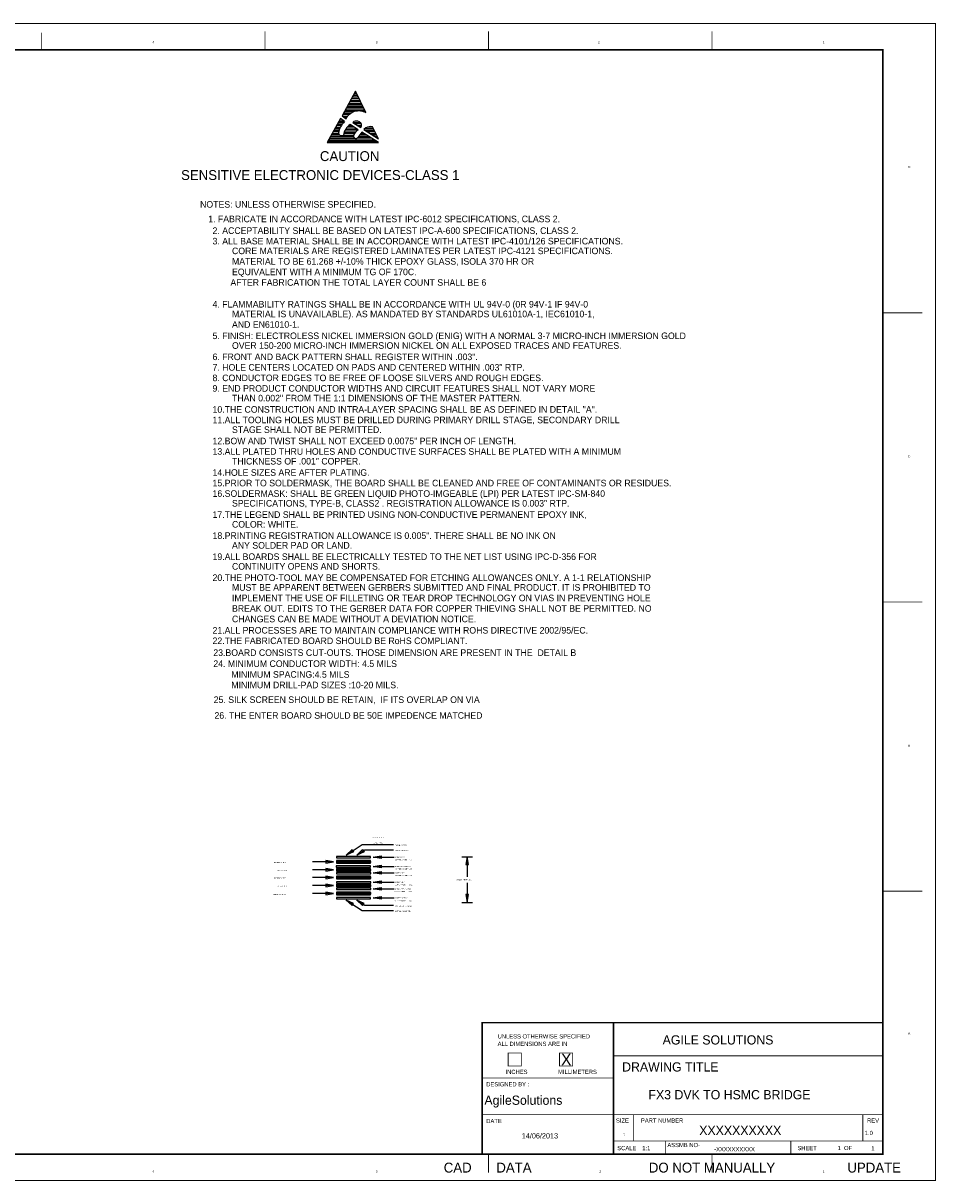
# Model space of a CAD drawing. Extents: x -199 to 665, y -332 to 227.
# Tile 2 of 2: x 224 to 665, y -332 to 227. Entities that reach past the tile are written whole.
import ezdxf
from ezdxf.enums import TextEntityAlignment as Align

# ---------------------------------------------------------------- set-up
doc = ezdxf.new("R2010")
doc.units = 0
for name, color, linetype in [('BG_FAB_NOTES', 1, 'CONTINUOUS'), ('DF_OUTLINE', 9, 'CONTINUOUS'), ('DF_TITLE_BLOCK', 8, 'CONTINUOUS'), ('DF_TITLE_DATA', 7, 'CONTINUOUS'), ('MA_LAYER_STACKUP', 10, 'CONTINUOUS')]:
    doc.layers.add(name, color=color, linetype=linetype)

msp = doc.modelspace()

# ---------------------------------------------------------------- linework, layer by layer
at = {"layer": 'BG_FAB_NOTES'}
for points in [[(389.528916, 183.871898), (384.575916, 194.158898), (378.098916, 182.347898), (380.003916, 180.823898)], [(386.303116, 190.552098), (382.594716, 190.552098)], [(385.947516, 191.288698), (383.001116, 191.288698)], [(385.591916, 192.076098), (383.432916, 192.076098)], [(385.210916, 192.838098), (383.864716, 192.838098)], [(384.855316, 193.574698), (384.271116, 193.574698)], [(379.673716, 185.218098), (388.893916, 185.218098)], [(388.512916, 185.980098), (380.080116, 185.980098)], [(380.486516, 186.716698), (388.157316, 186.716698)], [(387.776316, 187.504098), (380.918316, 187.504098)], [(381.350116, 188.266098), (387.420716, 188.266098)], [(387.039716, 189.002698), (381.731116, 189.002698)], [(382.162916, 189.764698), (386.684116, 189.764698)], [(379.241916, 179.503098), (377.336916, 181.027098), (370.859916, 169.393898)], [(378.822816, 179.109398), (376.270116, 179.109398)], [(376.691718, 179.871398), (378.779618, 179.871398)], [(377.827118, 180.635999), (377.118418, 180.635999)], [(378.327516, 182.144698), (380.791316, 182.144698)], [(381.477116, 182.932098), (378.403716, 182.932098)], [(378.835516, 183.694098), (382.442316, 183.694098)], [(383.991716, 184.456098), (379.241916, 184.456098)], [(380.283316, 181.408098), (379.292716, 181.408098)], [(383.242416, 179.109398), (387.039716, 176.643099)], [(383.242416, 179.109398), (386.762818, 179.109398)], [(384.428517, 179.871398), (385.571517, 179.873999)], [(389.249516, 184.430698), (388.284316, 184.430698)], [(370.859916, 169.393898), (395.624916, 169.393898), (387.623916, 174.346898), (385.718916, 171.883098)], [(373.298316, 173.777999), (376.425018, 173.775398)], [(376.470718, 174.537398), (373.722417, 174.537398)], [(374.146618, 175.299398), (376.638416, 175.299398)], [(376.879716, 176.061398), (374.570818, 176.061398)], [(374.995018, 176.823398), (377.204818, 176.825999)], [(377.623918, 177.585398), (375.421718, 177.585398)], [(375.845918, 178.347398), (378.154717, 178.347398)], [(384.047517, 173.775398), (378.855818, 173.775398)], [(379.122518, 174.539999), (384.659718, 174.537398)], [(385.574118, 175.299398), (379.473018, 175.299398)], [(379.925118, 176.058899), (385.040718, 176.058899)], [(383.900218, 176.825999), (380.499216, 176.823398)], [(381.223116, 177.585398), (382.767418, 177.585398)], [(385.896716, 175.489898), (381.908916, 178.156898)], [(387.174318, 178.347398), (384.415817, 178.347398)], [(385.589318, 177.585398), (387.275918, 177.585398)], [(387.113318, 176.823398), (386.762818, 176.823398)], [(387.184417, 173.775398), (388.545918, 173.775398)], [(388.576416, 175.693098), (395.624916, 171.108398), (392.767416, 177.013898)], [(393.224616, 176.061398), (388.970116, 176.061398)], [(389.186016, 175.299398), (393.592916, 175.299398)], [(392.856316, 176.823398), (390.303616, 176.823398)], [(393.961216, 174.537398), (390.341716, 174.537398)], [(391.535516, 173.775398), (394.329516, 173.775398)], [(394.700318, 169.965398), (371.177416, 169.965398)], [(371.601517, 170.727398), (393.465916, 170.727398)], [(372.028316, 171.489398), (384.230418, 171.489398)], [(372.452417, 172.253999), (383.595418, 172.253999)], [(376.907618, 173.013398), (372.874118, 173.013398)], [(378.667818, 173.013398), (383.625918, 173.015999)], [(392.236518, 171.489398), (385.249016, 171.489398)], [(386.000818, 172.251398), (391.007117, 172.251398)], [(389.770216, 173.015999), (386.597718, 173.015999)], [(394.697816, 173.013398), (392.691216, 173.013398)], [(393.872316, 172.251398), (395.066116, 172.251398)], [(395.434416, 171.489398), (395.040716, 171.489398)]]:
    msp.add_lwpolyline(points, dxfattribs=at)
for points in [[(380.003916, 180.823898, -0.445878), (389.528916, 183.871898)], [(379.241916, 179.503098, 0.188559), (376.392018, 173.965898)], [(383.242416, 179.111999, -0.89596), (387.039716, 176.643099)], [(376.392018, 173.9608, 0.593948), (378.667818, 173.013398)], [(381.908916, 178.156898, 0.185075), (378.667818, 173.013398)], [(385.894118, 175.492499, 0.159787), (383.625918, 173.015999)], [(392.767416, 177.013898, 0.25611), (388.576416, 175.693098)], [(383.625918, 173.015999, 0.886393), (385.716318, 171.880599)]]:
    msp.add_lwpolyline(points, format="xyb", dxfattribs=at)
at = {"layer": 'DF_OUTLINE'}
for points, const_width in [([(-198.958683, -331.941101), (-198.958683, 226.858899), (664.641317, 226.858899), (664.641317, -331.941101)], 0.381), ([(-173.558683, -319.241101), (639.241317, -319.241101), (639.241317, 214.158899), (-173.558683, 214.158899)], 0.762)]:
    msp.add_lwpolyline(points, close=True, dxfattribs=dict(at, const_width=const_width))
at = {"layer": 'DF_OUTLINE', "const_width": 0.381}
for points in [[(232.841317, 222.413899), (232.841317, 214.158899)], [(340.791317, 223.048899), (340.791317, 214.158899)], [(448.741317, 223.048899), (448.741317, 214.158899)], [(556.691317, 223.048899), (556.691317, 214.158899)], [(658.291317, 87.158899), (639.241317, 87.158899)], [(639.241317, -52.541101), (658.291317, -52.541101)], [(639.241317, -192.241101), (658.291317, -192.241101)], [(448.741317, -319.241101), (448.741317, -328.131101)], [(556.691317, -319.241101), (556.691317, -328.131101)]]:
    msp.add_lwpolyline(points, dxfattribs=at)
at = {"layer": 'DF_TITLE_BLOCK'}
for points, const_width in [([(445.693317, -319.241101), (445.693317, -255.741101), (509.701317, -255.741101)], 0.762), ([(509.193317, -272.251101), (509.193317, -255.741101), (639.241317, -255.741101)], 0.762), ([(445.693317, -282.411101), (509.193317, -282.411101)], 0.381), ([(445.566317, -300.191101), (509.066317, -300.191101)], 0.381), ([(518.845317, -312.891101), (518.845317, -300.191101)], 0.381), ([(629.589317, -312.891101), (629.589317, -300.191101)], 0.381), ([(534.339317, -319.241101), (534.339317, -312.891101)], 0.381), ([(594.791317, -319.241101), (594.791317, -312.891101)], 0.381)]:
    msp.add_lwpolyline(points, dxfattribs=dict(at, const_width=const_width))
at = {"layer": 'DF_TITLE_BLOCK', "const_width": 0.381}
for points in [[(464.616317, -270.346101), (458.266317, -270.346101), (458.266317, -276.696101), (464.616317, -276.696101)], [(489.381317, -270.346101), (483.031317, -270.346101), (483.031317, -276.696101), (489.381317, -276.696101)]]:
    msp.add_lwpolyline(points, close=True, dxfattribs=at)
at = {"layer": 'DF_TITLE_BLOCK'}
for points in [[(509.193317, -300.445101, 0.762, 0.762, 0), (509.193317, -271.743101, 0.381, 0.381, 0), (639.241317, -271.743101, 0.381, 0.381, 0)], [(509.193317, -312.891101, 0.762, 0.762, 0), (509.193317, -300.191101, 0.381, 0.381, 0), (639.241317, -300.191101, 0.381, 0.381, 0)], [(509.193317, -319.241101, 0.762, 0.762, 0), (509.193317, -312.891101, 0.381, 0.381, 0), (639.241317, -312.891101, 0.381, 0.381, 0)]]:
    msp.add_lwpolyline(points, format="xyseb", dxfattribs=at)
at = {"layer": 'MA_LAYER_STACKUP'}
for points in [[(380.078996, -174.779686), (387.698996, -169.699686), (402.938996, -169.699686)], [(385.158996, -174.779686), (388.968996, -172.239686), (402.938996, -172.239686)], [(373.982996, -178.030886), (363.822996, -178.030886)], [(375.278396, -177.649886), (391.788396, -177.649886), (391.788396, -177.903886), (375.278396, -177.903886), (375.278396, -178.157886), (391.788396, -178.157886), (391.788396, -178.411886), (375.278396, -178.411886)], [(393.058396, -175.808386), (403.218396, -175.808386)], [(435.882796, -175.582326), (440.962796, -175.582326)], [(438.422796, -175.592486), (438.443624, -185.23458)], [(373.982996, -181.840886), (363.822996, -181.840886)], [(375.278396, -181.518306), (391.788396, -181.518306), (391.788396, -181.772306), (375.278396, -181.772306), (375.278396, -182.026306), (391.788396, -182.026306), (391.788396, -182.280306), (375.278396, -182.280306)], [(393.058396, -180.253386), (403.218396, -180.253386)], [(393.058396, -183.428386), (403.218396, -183.428386)], [(373.982996, -185.650886), (363.822996, -185.650886)], [(373.982996, -189.460886), (363.822996, -189.460886)], [(375.278396, -189.163706), (391.788396, -189.163706), (391.788396, -189.417706), (375.278396, -189.417706), (375.278396, -189.671706), (391.788396, -189.671706), (391.788396, -189.925706), (375.278396, -189.925706)], [(375.324116, -185.295286), (391.834116, -185.295286), (391.834116, -185.549286), (375.324116, -185.549286), (375.324116, -185.803286), (391.834116, -185.803286), (391.834116, -186.057286), (375.324116, -186.057286)], [(393.058396, -187.873386), (403.218396, -187.873386)], [(438.466484, -188.1378), (438.422796, -197.695566)], [(373.982996, -193.270886), (363.822996, -193.270886)], [(375.278396, -192.889886), (391.788396, -192.889886), (391.788396, -193.143886), (375.278396, -193.143886), (375.278396, -193.397886), (391.788396, -193.397886), (391.788396, -193.651886), (375.278396, -193.651886)], [(393.058396, -191.048386), (403.218396, -191.048386)], [(393.058396, -195.493386), (403.218396, -195.493386)], [(380.078996, -196.504306), (387.698996, -201.584306), (402.938996, -201.584306)], [(385.158996, -196.504306), (388.968996, -199.044306), (402.938996, -199.044306)], [(435.882796, -197.695566), (440.962796, -197.695566)]]:
    msp.add_lwpolyline(points, dxfattribs=at)
for points in [[(383.601976, -173.194726), (380.078996, -174.779686), (382.895856, -172.138086)], [(388.681976, -173.194726), (385.158996, -174.779686), (387.975856, -172.138086)], [(370.172996, -178.665886), (373.982996, -178.030886), (370.172996, -177.395886)], [(375.278396, -176.125886), (391.788396, -176.125886), (391.788396, -175.490886), (375.278396, -175.490886)], [(375.278396, -178.665886), (391.788396, -178.665886), (391.788396, -177.395886), (375.278396, -177.395886)], [(396.868396, -176.443386), (393.058396, -175.808386), (396.868396, -175.173386)], [(439.057796, -179.392326), (438.422796, -175.582326), (437.787796, -179.392326)], [(370.172996, -182.475886), (373.982996, -181.840886), (370.172996, -181.205886)], [(375.186956, -180.639466), (391.696956, -180.639466), (391.696956, -180.004466), (375.186956, -180.004466)], [(375.278396, -182.534306), (391.788396, -182.534306), (391.788396, -181.264306), (375.278396, -181.264306)], [(375.369836, -183.862726), (391.879836, -183.862726), (391.879836, -183.227726), (375.369836, -183.227726)], [(396.868396, -180.888386), (393.058396, -180.253386), (396.868396, -179.618386)], [(396.868396, -184.063386), (393.058396, -183.428386), (396.868396, -182.793386)], [(370.172996, -186.285886), (373.982996, -185.650886), (370.172996, -185.015886)], [(370.172996, -190.095886), (373.982996, -189.460886), (370.172996, -188.825886)], [(375.278396, -190.179706), (391.788396, -190.179706), (391.788396, -188.909706), (375.278396, -188.909706)], [(375.324116, -186.311286), (391.834116, -186.311286), (391.834116, -185.041286), (375.324116, -185.041286)], [(375.369836, -188.284866), (391.879836, -188.284866), (391.879836, -187.649866), (375.369836, -187.649866)], [(396.868396, -188.508386), (393.058396, -187.873386), (396.868396, -187.238386)], [(370.172996, -193.905886), (373.982996, -193.270886), (370.172996, -192.635886)], [(375.278396, -193.905886), (391.788396, -193.905886), (391.788396, -192.635886), (375.278396, -192.635886)], [(375.278396, -195.945506), (391.788396, -195.945506), (391.788396, -195.310506), (375.278396, -195.310506)], [(375.369836, -191.416686), (391.879836, -191.416686), (391.879836, -190.781686), (375.369836, -190.781686)], [(396.868396, -191.683386), (393.058396, -191.048386), (396.868396, -190.413386)], [(396.868396, -196.128386), (393.058396, -195.493386), (396.868396, -194.858386)], [(437.787796, -193.885566), (438.422796, -197.695566), (439.057796, -193.885566)], [(383.601976, -198.089266), (380.078996, -196.504306), (382.895856, -199.145906)], [(388.681976, -198.089266), (385.158996, -196.504306), (387.975856, -199.145906)]]:
    msp.add_lwpolyline(points, close=True, dxfattribs=at)

# ---------------------------------------------------------------- texts
at = {"layer": 'BG_FAB_NOTES'}
for s, height, width, p in [('CAUTION', 4.7749, 1.000021, (367.334317, 160.437899)), ('SENSITIVE ELECTRONIC DEVICES-CLASS 1', 4.7749, 1.000021, (300.278317, 151.293899)), ('NOTES: UNLESS OTHERWISE SPECIFIED.', 3.175, 0.992, (309.470816, 137.921799)), (' 1. FABRICATE IN ACCORDANCE WITH LATEST IPC-6012 SPECIFICATIONS, CLASS 2.', 3.175, 0.992, (312.226716, 130.894399)), ('3. ALL BASE MATERIAL SHALL BE IN ACCORDANCE WITH LATEST IPC-4101/126 SPECIFICATIONS.', 3.175, 0.992, (315.480517, 120.169998)), ('2. ACCEPTABILITY SHALL BE BASED ON LATEST IPC-A-600 SPECIFICATIONS, CLASS 2.', 3.175, 0.992, (315.480517, 125.249998)), ('CORE MATERIALS ARE REGISTERED LAMINATES PER LATEST IPC-4121 SPECIFICATIONS.', 3.175, 0.992, (324.878517, 115.470998)), ('MATERIAL TO BE 61.268 +/-10% THICK EPOXY GLASS, ISOLA 370 HR OR', 3.175, 0.992, (324.878517, 110.390998)), ('EQUIVALENT WITH A MINIMUM TG OF 170C.', 3.175, 0.992, (324.878517, 105.310998)), ('AFTER FABRICATION THE TOTAL LAYER COUNT SHALL BE 6', 3.175, 0.992, (324.126918, 100.2084)), ('4. FLAMMABILITY RATINGS SHALL BE IN ACCORDANCE WITH UL 94V-0 (0R 94V-1 IF 94V-0', 3.175, 0.992, (315.480517, 89.689998)), ('MATERIAL IS UNAVAILABLE). AS MANDATED BY STANDARDS UL61010A-1, IEC61010-1,', 3.175, 0.992, (324.878517, 84.990998)), ('AND EN61010-1.', 3.175, 0.992, (324.878517, 79.910998)), ('5. FINISH: ELECTROLESS NICKEL IMMERSION GOLD (ENIG) WITH A NORMAL 3-7 MICRO-INCH IMMERSION GOLD', 3.175, 0.992, (315.480517, 74.449998)), ('OVER 150-200 MICRO-INCH IMMERSION NICKEL ON ALL EXPOSED TRACES AND FEATURES.', 3.175, 0.992, (324.878517, 69.750998)), ('6. FRONT AND BACK PATTERN SHALL REGISTER WITHIN .003".', 3.175, 0.992, (315.480517, 64.289998)), ('7. HOLE CENTERS LOCATED ON PADS AND CENTERED WITHIN .003" RTP.', 3.175, 0.992, (315.480517, 59.209998)), ('8. CONDUCTOR EDGES TO BE FREE OF LOOSE SILVERS AND ROUGH EDGES.', 3.175, 0.992, (315.480517, 54.129998)), ('9. END PRODUCT CONDUCTOR WIDTHS AND CIRCUIT FEATURES SHALL NOT VARY MORE', 3.175, 0.992, (315.480517, 49.049998)), ('THAN 0.002" FROM THE 1:1 DIMENSIONS OF THE MASTER PATTERN.', 3.175, 0.992, (324.878517, 44.350998)), ('10.THE CONSTRUCTION AND INTRA-LAYER SPACING SHALL BE AS DEFINED IN DETAIL "A".', 3.175, 0.992, (315.480517, 38.889998)), ('11.ALL TOOLING HOLES MUST BE DRILLED DURING PRIMARY DRILL STAGE, SECONDARY DRILL', 3.175, 0.992, (315.480517, 33.809998)), ('STAGE SHALL NOT BE PERMITTED.', 3.175, 0.992, (324.878517, 29.110998)), ('12.BOW AND TWIST SHALL NOT EXCEED 0.0075" PER INCH OF LENGTH.', 3.175, 0.992, (315.480517, 23.649998)), ('13.ALL PLATED THRU HOLES AND CONDUCTIVE SURFACES SHALL BE PLATED WITH A MINIMUM', 3.175, 0.992, (315.480517, 18.569998)), ('THICKNESS OF .001" COPPER.', 3.175, 0.992, (324.878517, 13.870998)), ('14.HOLE SIZES ARE AFTER PLATING.', 3.175, 0.992, (315.480517, 8.409998)), ('15.PRIOR TO SOLDERMASK, THE BOARD SHALL BE CLEANED AND FREE OF CONTAMINANTS OR RESIDUES.', 3.175, 0.992, (315.480517, 3.329998)), ('16.SOLDERMASK: SHALL BE GREEN LIQUID PHOTO-IMGEABLE (LPI) PER LATEST IPC-SM-840', 3.175, 0.992, (315.480517, -1.750002)), ('SPECIFICATIONS, TYPE-B, CLASS2 . REGISTRATION ALLOWANCE IS 0.003" RTP.', 3.175, 0.992, (324.878517, -6.449002)), ('17.THE LEGEND SHALL BE PRINTED USING NON-CONDUCTIVE PERMANENT EPOXY INK,', 3.175, 0.992, (315.480517, -11.910002)), ('COLOR: WHITE.', 3.175, 0.992, (324.878517, -16.609002)), ('18.PRINTING REGISTRATION ALLOWANCE IS 0.005". THERE SHALL BE NO INK ON', 3.175, 0.992, (315.480517, -22.070002)), ('ANY SOLDER PAD OR LAND.', 3.175, 0.992, (324.878517, -26.769002)), ('19.ALL BOARDS SHALL BE ELECTRICALLY TESTED TO THE NET LIST USING IPC-D-356 FOR', 3.175, 0.992, (315.480517, -32.230002)), ('CONTINUITY OPENS AND SHORTS.', 3.175, 0.992, (324.878517, -36.929002)), ('20.THE PHOTO-TOOL MAY BE COMPENSATED FOR ETCHING ALLOWANCES ONLY. A 1-1 RELATIONSHIP', 3.175, 0.992, (315.480517, -42.390002)), ('MUST BE APPARENT BETWEEN GERBERS SUBMITTED AND FINAL PRODUCT. IT IS PROHIBITED TO', 3.175, 0.992, (324.878517, -47.089002)), ('IMPLEMENT THE USE OF FILLETING OR TEAR DROP TECHNOLOGY ON VIAS IN PREVENTING HOLE', 3.175, 0.992, (324.878517, -52.169002)), ('BREAK OUT. EDITS TO THE GERBER DATA FOR COPPER THIEVING SHALL NOT BE PERMITTED. NO', 3.175, 0.992, (324.878517, -57.249002)), ('CHANGES CAN BE MADE WITHOUT A DEVIATION NOTICE.', 3.175, 0.992, (324.878517, -62.329002)), ('21.ALL PROCESSES ARE TO MAINTAIN COMPLIANCE WITH ROHS DIRECTIVE 2002/95/EC.', 3.175, 0.992, (315.480517, -67.790002)), ('22.THE FABRICATED BOARD SHOULD BE RoHS COMPLIANT.', 3.175, 0.992, (315.480517, -72.870002)), ('23.BOARD CONSISTS CUT-OUTS. THOSE DIMENSION ARE PRESENT IN THE  DETAIL B', 3.175, 0.992, (315.861517, -78.585002)), ('24. MINIMUM CONDUCTOR WIDTH: 4.5 MILS', 3.175, 0.992, (315.861517, -83.919002)), ('  MINIMUM SPACING:4.5 MILS', 3.175, 0.992, (322.211517, -89.126002)), ('  MINIMUM DRILL-PAD SIZES :10-20 MILS.', 3.175, 0.992, (322.211517, -94.206002)), ('25. SILK SCREEN SHOULD BE RETAIN,  IF ITS OVERLAP ON VIA', 3.175, 0.992, (316.039017, -101.314001)), ('26. THE ENTER BOARD SHOULD BE 50E IMPEDENCE MATCHED', 3.175, 0.992, (316.420017, -108.934001))]:
    msp.add_text(s, height=height, dxfattribs=dict(at, width=width)).set_placement(p)
for s, p in [('FX3 DVK TO HSMC BRIDGE', (526.034, -292.735)), ('XXXXXXXXXX', (550.557517, -309.979002))]:
    msp.add_text(s, height=4.445, dxfattribs=at).set_placement(p)
at = {"layer": 'DF_OUTLINE', "width": 1.2}
for s, p in [('4', (286.816317, 217.333899)), ('3', (394.766317, 217.333899)), ('2', (502.081317, 217.333899)), ('1', (610.666317, 217.333899)), ('D', (651.941317, 157.008899)), ('C', (651.941317, 17.308899)), ('B', (651.941317, -122.391101)), ('A', (651.941317, -261.456101)), ('4', (286.816317, -328.131101)), ('3', (394.766317, -328.131101)), ('2', (502.716317, -328.131101)), ('1', (610.666317, -328.131101))]:
    msp.add_text(s, height=1.016, dxfattribs=at).set_placement(p, align=Align.CENTER)
at = {"layer": 'DF_OUTLINE', "width": 1.000021}
for s, p in [('CAD', (427.151317, -328.131101)), ('DATA', (452.551317, -328.131101)), ('DO NOT MANUALLY', (526.211317, -328.131101)), ('UPDATE', (622.096317, -328.131101))]:
    msp.add_text(s, height=4.7749, dxfattribs=at).set_placement(p)
at = {"layer": 'DF_TITLE_DATA'}
for s, height, p in [('UNLESS OTHERWISE SPECIFIED', 2.032, (453.186317, -263.361101)), ('AGILE SOLUTIONS', 4.445, (532.876818, -266.271202)), ('ALL DIMENSIONS ARE IN', 2.032, (453.186317, -266.967901)), ('INCHES', 2.032, (456.996317, -280.506101)), ('MILLIMETERS', 2.032, (482.396317, -280.506101)), ('DRAWING TITLE', 4.445, (513.316817, -279.3238)), ('DESIGNED BY :', 2.032, (447.687517, -286.484002)), ('AgileSolutions', 4.445, (446.786, -295.402)), ('SIZE', 2.032, (510.336317, -304.001101)), ('DATE', 2.032, (447.687517, -304.264002)), ('PART NUMBER', 2.032, (522.401317, -304.001101)), ('REV', 2.032, (631.621317, -304.001101)), ('14/06/2013', 2.54, (464.82, -311.658)), ('1.0', 2.032, (630.500017, -310.000002)), ('SCALE', 2.032, (510.971317, -317.336101)), ('1:1', 2.032, (523.036317, -317.336101)), ('ASSMB NO-', 2.032, (535.162818, -315.8436)), ('-XXXXXXXXXX', 2.032, (557.768818, -317.8756)), ('SHEET', 2.032, (597.966317, -317.336101)), ('1  OF', 2.032, (617.358019, -317.280201)), ('1', 2.032, (633.665017, -317.445801))]:
    msp.add_text(s, height=height, dxfattribs=at).set_placement(p)
for s, height, width, p in [('X', 5.715, 0.991076, (486.322218, -276.388502)), ('D', 1.016, 1.2, (514.273317, -310.351101))]:
    msp.add_text(s, height=height, dxfattribs=dict(at, width=width)).set_placement(p, align=Align.CENTER)
at = {"layer": 'MA_LAYER_STACKUP'}
for s, p in [('LAYER STACK UP', (395.386052, -166.540434)), ('SCALE : NONE', (395.386052, -169.080434))]:
    msp.add_text(s, height=0.508, dxfattribs=at).set_placement(p, align=Align.CENTER)
for s, p in [('TOP SILKSCREEN', (403.573996, -170.334686)), ('TOP SOLDERMASK', (403.573996, -172.874686)), ('PREPERG  0.0040', (345.040204, -178.6128)), ('COPPER WEIGHT = 1 OZ', (403.573996, -177.319686)), ('LAYER 1-TOP', (403.573996, -176.049686)), ('CORE  0.0060', (346.945204, -182.4228)), ('COPPER WEIGHT = 1 OZ', (403.561804, -184.9374)), ('COPPER WEIGHT = 1 0Z', (403.573996, -181.764686)), ('LAYER 2-GND PLANE 1', (403.573996, -180.494686)), ('LAYER 3-SIG1', (403.573996, -183.669686)), ('PREPERG  0.0320', (345.040204, -186.2328)), ('CORE 0.0060', (346.945204, -190.0428)), ('LAYER 4-SIG2', (403.573996, -188.114686)), ('COPPER WEIGHT = 1 OZ', (403.655784, -189.357)), ('0.061268  INCH+/- 10%', (433.056284, -186.912758)), ('PREPERG  0.0040', (344.989404, -194.04584)), ('COPPER WEIGHT = 1 OZ', (403.470364, -192.58026)), ('LAYER 5-PWR PLANE 1', (403.573996, -191.289686)), ('LAYER 6-BOTTOM', (403.573996, -195.734686)), ('COPPER WEIGHT = 1.OZ', (403.467824, -197.138798)), ('BOTTOM SOLDERMASK', (403.573996, -199.679306)), ('BOTTOM SILKSCREEN', (403.573996, -202.219306))]:
    msp.add_text(s, height=0.508, dxfattribs=at).set_placement(p)

doc.saveas('drawing.dxf')
